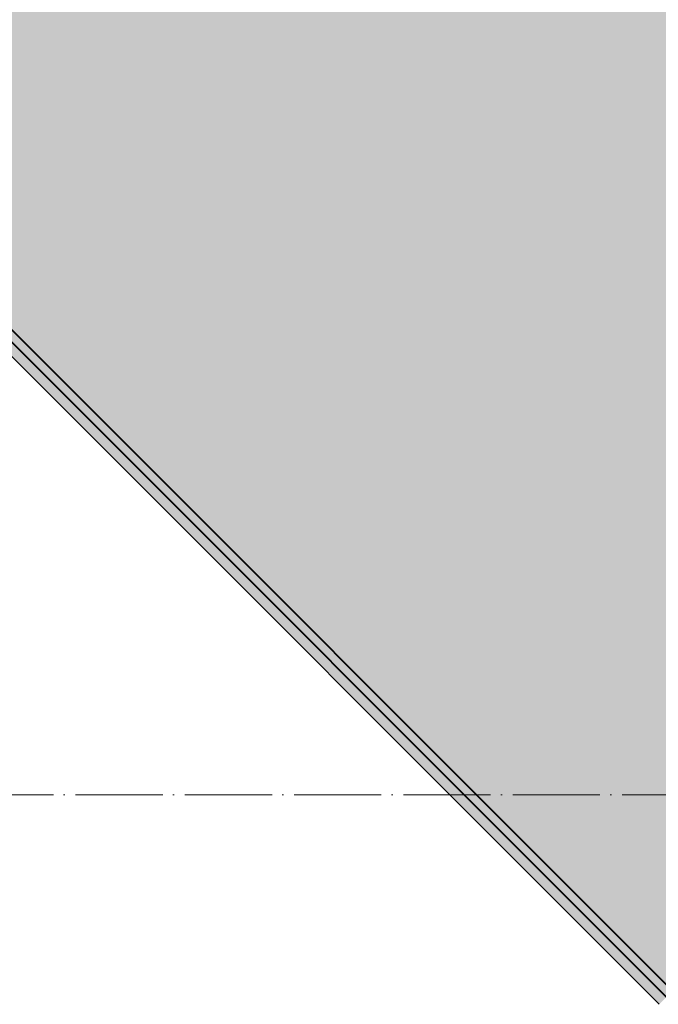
# Model space of a CAD drawing. Header units: millimetres. Extents: x -290 to 116110, y -2975 to 80225.
# Tile 131 of 247: x 40825 to 40972, y 56163 to 56389. Entities that reach past the tile are written whole.
import ezdxf

# ---------------------------------------------------------------- set-up
doc = ezdxf.new("R2010")
doc.units = ezdxf.units.MM
doc.linetypes.add('ADSK_Линия сетки_2_', pattern=[25, 20, -2.5, 0, -2.5])
for name, color, linetype, lineweight in [('Оси', 7, 'Continuous', 9), ('Перекрытия', 7, 'Continuous', 18), ('Стены разрез', 7, 'Continuous', 40)]:
    doc.layers.add(name, color=color, linetype=linetype, lineweight=lineweight)

# ---------------------------------------------------------------- blocks, each defined once
blk = doc.blocks.new('135_SLK_GD_AR_rvt-1-B2_-11_400__На лист секция 4_-11_400')
at = {"layer": 'Перекрытия', "true_color": 0xcbcbcb}
h = blk.add_hatch(color=9, dxfattribs=at)
h.paths.add_polyline_path([(-13098384.66, -9239530.31), (-13097544.66, -9239530.31), (-13097544.66, -9239570.31), (-13098384.66, -9239570.31), (-13098384.66, -9239531.31)])
h.paths.add_polyline_path([(-13094627.51, -9242798.42), (-13092899.29, -9241047.97), (-13091347.02, -9239477.91), (-13089326.67, -9237437.13), (-13088720.95, -9236825.79), (-13088994.37, -9236564.01), (-13089276.25, -9236311.37), (-13089566.29, -9236068.14), (-13089864.19, -9235834.59), (-13090169.6, -9235610.97), (-13090482.21, -9235397.53), (-13090801.68, -9235194.49), (-13091127.65, -9235002.07), (-13091459.78, -9234820.48), (-13091797.71, -9234649.93), (-13092141.07, -9234490.59), (-13092489.48, -9234342.63), (-13092842.58, -9234206.22), (-13093199.97, -9234081.51), (-13093561.28, -9233968.62), (-13093926.1, -9233867.69), (-13094294.05, -9233778.82), (-13094664.73, -9233702.11), (-13095037.72, -9233637.64), (-13095412.64, -9233585.48), (-13095789.07, -9233545.68), (-13096166.61, -9233518.3), (-13096544.84, -9233503.36), (-13096923.36, -9233500.87), (-13097301.76, -9233510.84), (-13097679.63, -9233533.26), (-13098056.55, -9233568.1), (-13098432.12, -9233615.33), (-13098432.12, -9239519.31), (-13098384.66, -9239520.31), (-13098384.66, -9239530.31), (-13098432.12, -9239531.31), (-13098432.12, -9240369.31), (-13098384.66, -9240370.31), (-13098384.66, -9240381.31), (-13098432.12, -9240381.31), (-13098432.12, -9241900.31), (-13095525.62, -9241900.31), (-13094958.09, -9242467.84)])
at = {"layer": 'Перекрытия', "color": 253, "true_color": 0xaaaaaa}
blk.add_line((-13095525.62, -9241900.31), (-13094627.51, -9242798.42), dxfattribs=at)
at = {"layer": 'Стены разрез', "color": 253, "true_color": 0xaaaaaa}
for p, q in [((-13095522.32, -9241900.31), (-13094625.87, -9242796.75)), ((-13094624.46, -9242795.33), (-13095519.49, -9241900.31))]:
    blk.add_line(p, q, dxfattribs=at)
blk = doc.blocks.new('135_SLK_GD_KR_rvt-1-B2_-11_400__На лист секция 4_-11_400')
at = {"layer": 'Оси', "color": 254, "linetype": 'ADSK_Линия сетки_2_', "true_color": 0xe5e5e5}
blk.add_line((-13132712.77, -9242750.31), (-13037493.08, -9242750.31), dxfattribs=at)
blk = doc.blocks.new('A$Cc005853f')
at = {"lineweight": 5}
for name in ['135_SLK_GD_KR_rvt-1-B2_-11_400__На лист секция 4_-11_400', '135_SLK_GD_AR_rvt-1-B2_-11_400__На лист секция 4_-11_400']:
    blk.add_blockref(name, (13133512.77, 9298039.75), dxfattribs=at)

msp = doc.modelspace()

# ---------------------------------------------------------------- block references
msp.add_blockref('A$Cc005853f', (2087, 921.73))

doc.saveas('drawing.dxf')
